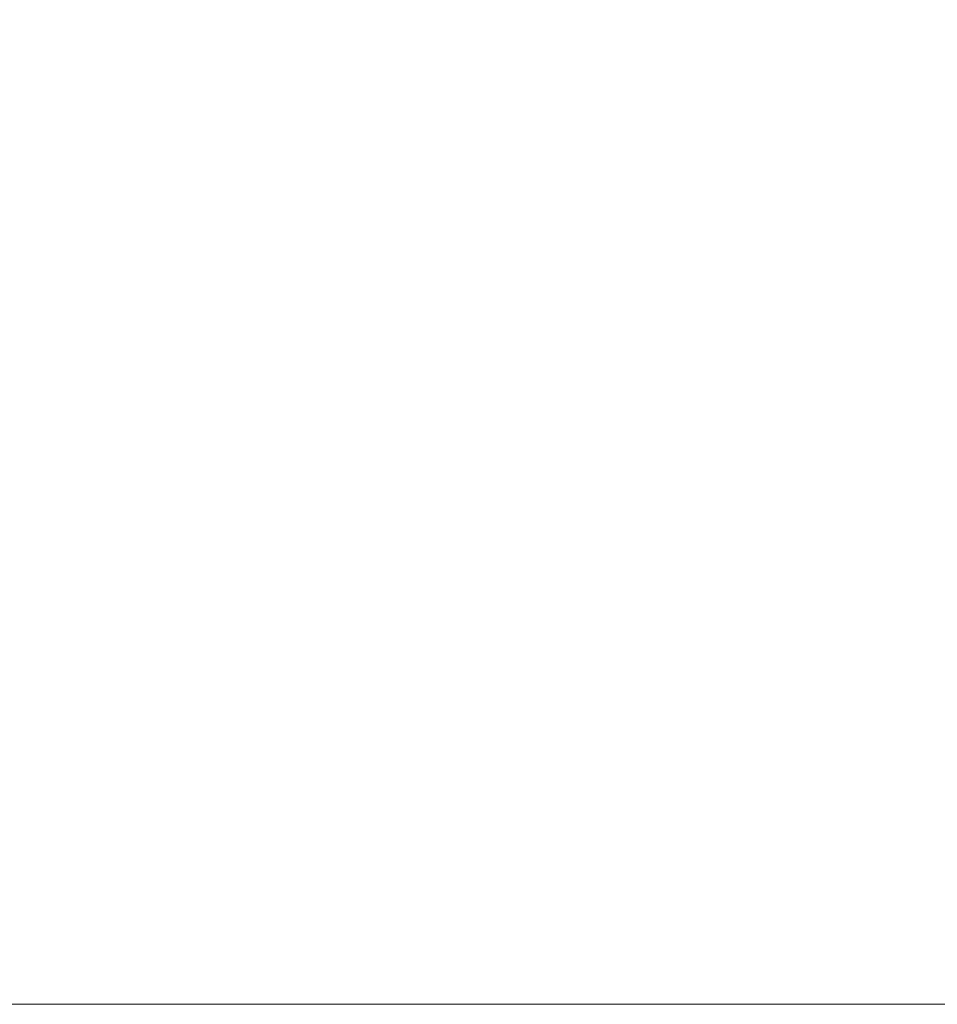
# Model space of a CAD drawing. Header units: inches. Extents: x -64 to 166, y 653 to 805.
# Tile 2 of 256: x -46.69 to -43.5, y 652.73 to 656.15. Entities that reach past the tile are written whole.
import ezdxf

# ---------------------------------------------------------------- set-up
doc = ezdxf.new("R2010")
doc.units = ezdxf.units.IN
doc.header["$MEASUREMENT"] = 0
doc.layers.add('A-FLOR-STRS', color=2, linetype='Continuous', lineweight=9)

# ---------------------------------------------------------------- blocks, each defined once
blk = doc.blocks.new('Stair - Stairs-1060451-_3D_')
at = {"layer": 'A-FLOR-STRS'}
mesh = blk.add_polyface(dxfattribs=at)
corners = [(-51.7434, 705.7278, 1200), (-51.7434, 711.7278, 1200), (-42.1237, 711.7278, 1200), (-42.1237, 705.7278, 1200), (-51.7434, 652.7278, 1200), (-51.7434, 658.7278, 1200), (-42.1237, 658.7278, 1200), (-42.1237, 652.7278, 1200)]
mesh.append_faces([[corners[k] for k in face] for face in [(3, 0, 1, 2), (4, 5, 6, 7)]])
mesh = blk.add_polyface(dxfattribs=at)
corners = [(-51.7434, 658.7278, 1208.1854), (-51.7434, 652.7278, 1208.1854), (71.7687, 652.7278, 1283.64), (71.7687, 658.7278, 1283.64)]
mesh.append_faces([[corners[k] for k in face] for face in [(3, 0, 1, 2)]])
mesh = blk.add_polyface(dxfattribs=at)
corners = [(-51.7434, 652.7278, 1208.1854), (-51.7434, 652.7278, 1200), (-42.1237, 652.7278, 1200), (75.1442, 652.7278, 1271.64), (71.7687, 652.7278, 1283.64)]
mesh.append_faces([[corners[k] for k in face] for face in [(0, 1, 2)]], dxfattribs={"vtx2": -1})
mesh.append_faces([[corners[k] for k in face] for face in [(2, 3, 4, 0)]], dxfattribs={"vtx3": -1})

msp = doc.modelspace()

# ---------------------------------------------------------------- block references
at = {"layer": 'A-FLOR-STRS'}
msp.add_blockref('Stair - Stairs-1060451-_3D_', (0, 0), dxfattribs=at)

doc.saveas('drawing.dxf')
